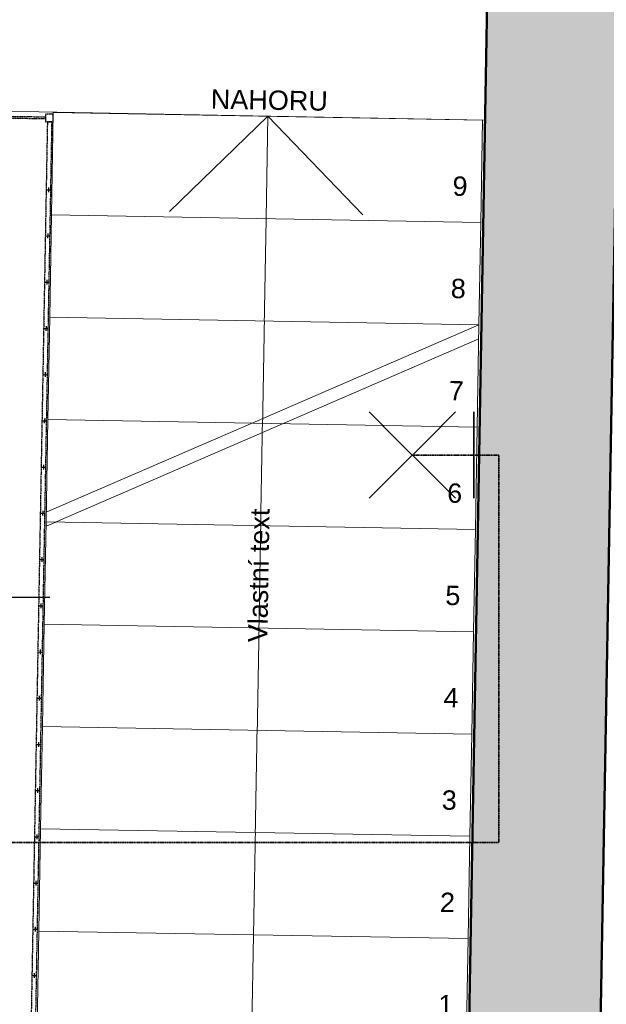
# Model space of a CAD drawing. Header units: millimetres. Extents: x -25972 to 4516, y -2839 to 20217.
# Tile 93 of 114: x -14338 to -12821, y 5306 to 7850. Entities that reach past the tile are written whole.
import ezdxf

# ---------------------------------------------------------------- set-up
doc = ezdxf.new("R2010")
doc.units = ezdxf.units.MM
doc.header["$MEASUREMENT"] = 0
doc.linetypes.add('Wipeout_Contour', pattern=[1000, 0, -1000])
doc.linetypes.add('Čerchovaná M', pattern=[4.5, 2.5, -0.85, 0.3, -0.85])
for name, color, linetype in [('7._POHLED ZÁPADNÍ_1_3D prvky fasada nove', 7, 'Continuous'), ('7._POHLED ZÁPADNÍ_1_3D prvky model', 7, 'Continuous'), ('7._POHLED ZÁPADNÍ_1_Interiér - schodiště', 7, 'Continuous'), ('7._POHLED ZÁPADNÍ_1_Konstrukce - nosné', 7, 'Continuous'), ('7._POHLED ZÁPADNÍ_1_Nové_3D prvky fasada nove', 7, 'Continuous'), ('7._POHLED ZÁPADNÍ_1_Nové_Popis', 7, 'Continuous'), ('7._POHLED ZÁPADNÍ_1_TZB - elektroinstalace', 7, 'Continuous'), ('7._POHLED ZÁPADNÍ_1_Výplně - Povrchové', 7, 'Continuous'), ('7._POHLED ZÁPADNÍ_1_Výplně – Řezové', 7, 'Continuous')]:
    doc.layers.add(name, color=color, linetype=linetype)
doc.styles.add('GENEROVANÝ_STYL_1', font='txt')

msp = doc.modelspace()

# ---------------------------------------------------------------- linework, layer by layer
at = {"layer": '7._POHLED ZÁPADNÍ_1_3D prvky model', "color": 251, "linetype": 'Continuous', "lineweight": 20, "true_color": 0x6a6a6a, "flags": 128}
msp.add_lwpolyline([(-15534.1, 7635.7), (-13134.9, 7590.6), (-13114.1, 8774.3), (-15509.8, 9014.7)], close=True, dxfattribs=at)
at = {"layer": '7._POHLED ZÁPADNÍ_1_Konstrukce - nosné', "color": 7, "linetype": 'Continuous', "lineweight": 50, "flags": 128}
msp.add_lwpolyline([(-12842.9, 4861.7), (-12774.5, 8745.7)], dxfattribs=at)
at = {"layer": '7._POHLED ZÁPADNÍ_1_Nové_3D prvky fasada nove', "color": 1, "linetype": 'Čerchovaná M', "lineweight": 25, "flags": 128}
msp.add_lwpolyline([(-14271.3, 7593.7), (-14404.6, 7595.8), (-14404.5, 7601.2), (-14271.2, 7599.1)], close=True, dxfattribs=at)

# ---------------------------------------------------------------- wipeouts: each hides what was drawn before it
at = {"color": 254, "linetype": 'Wipeout_Contour', "lineweight": 0, "ltscale": 58974.746477}
msp.add_wipeout([(-14288.3, 5495), (-14292.9, 5230.6), (-13183.1, 5211.1), (-13178.4, 5475.5)], dxfattribs=at).dxf.layer = '7._POHLED ZÁPADNÍ_1_Výplně - Povrchové'

# ---------------------------------------------------------------- next in the draw order: linework, layer by layer
at = {"layer": '7._POHLED ZÁPADNÍ_1_Interiér - schodiště', "color": 8, "linetype": 'Continuous', "lineweight": 20}
for p, q in [((-14288.3, 5495), (-14292.9, 5230.6)), ((-13178.4, 5475.5), (-14288.3, 5495)), ((-13183.1, 5211.1), (-13178.4, 5475.5))]:
    msp.add_line(p, q, dxfattribs=at)
at = {"layer": '7._POHLED ZÁPADNÍ_1_Nové_3D prvky fasada nove', "color": 1, "linetype": 'Continuous', "lineweight": 25}
for p, q in [((-14306.2, 5380.3), (-14294.2, 5380.1)), ((-14300.1, 5386.2), (-14300.3, 5374.2))]:
    msp.add_line(p, q, dxfattribs=at)

# ---------------------------------------------------------------- next in the draw order: texts
at = {"layer": '7._POHLED ZÁPADNÍ_1_Interiér - schodiště', "color": 251, "linetype": 'Continuous', "lineweight": 13, "true_color": 0x6a6a6a, "insert": (-13255.9, 5305.2), "char_height": 50, "attachment_point": 4, "rotation": 358.9912, "style": 'GENEROVANÝ_STYL_1'}
msp.add_mtext('\\A1;{\\pql;\\fArial|b0|i0|c238|p38;1}', dxfattribs=at)

# ---------------------------------------------------------------- next in the draw order: wipeouts: each hides what was drawn before it
at = {"color": 254, "linetype": 'Wipeout_Contour', "lineweight": 0, "ltscale": 59350.117287}
msp.add_wipeout([(-14283.6, 5759.4), (-14288.3, 5495), (-13178.4, 5475.5), (-13173.8, 5739.9)], dxfattribs=at).dxf.layer = '7._POHLED ZÁPADNÍ_1_Výplně - Povrchové'

# ---------------------------------------------------------------- next in the draw order: linework, layer by layer
at = {"layer": '7._POHLED ZÁPADNÍ_1_Interiér - schodiště', "color": 8, "linetype": 'Continuous', "lineweight": 20}
for p, q in [((-14283.6, 5759.4), (-14288.3, 5495)), ((-13173.8, 5739.9), (-14283.6, 5759.4)), ((-13178.4, 5475.5), (-13173.8, 5739.9)), ((-14288.3, 5495), (-13178.4, 5475.5))]:
    msp.add_line(p, q, dxfattribs=at)
at = {"layer": '7._POHLED ZÁPADNÍ_1_Interiér - schodiště', "color": 251, "linetype": 'Continuous', "lineweight": 13, "true_color": 0x6a6a6a}
msp.add_line((-13738, 5220.8), (-13733.3, 5485.2), dxfattribs=at)
msp.add_line((-13738, 5220.8), (-13733.3, 5485.2), dxfattribs=at)
at = {"layer": '7._POHLED ZÁPADNÍ_1_Nové_3D prvky fasada nove', "color": 1, "linetype": 'Continuous', "lineweight": 25}
for p, q in [((-14295.8, 5625.1), (-14296, 5613.1)), ((-14301.9, 5619.2), (-14289.9, 5619)), ((-14304, 5499.8), (-14292, 5499.6)), ((-14297.9, 5505.7), (-14298.1, 5493.7))]:
    msp.add_line(p, q, dxfattribs=at)

# ---------------------------------------------------------------- next in the draw order: texts
at = {"layer": '7._POHLED ZÁPADNÍ_1_Interiér - schodiště', "color": 251, "linetype": 'Continuous', "lineweight": 13, "true_color": 0x6a6a6a, "insert": (-13251.3, 5569.6), "char_height": 50, "attachment_point": 4, "rotation": 358.9912, "style": 'GENEROVANÝ_STYL_1'}
msp.add_mtext('\\A1;{\\pql;\\fArial|b0|i0|c238|p38;2}', dxfattribs=at)

# ---------------------------------------------------------------- next in the draw order: wipeouts: each hides what was drawn before it
at = {"color": 254, "linetype": 'Wipeout_Contour', "lineweight": 0, "ltscale": 59741.870761}
msp.add_wipeout([(-14278.9, 6023.8), (-14283.6, 5759.4), (-13173.8, 5739.9), (-13169.1, 6004.3)], dxfattribs=at).dxf.layer = '7._POHLED ZÁPADNÍ_1_Výplně - Povrchové'

# ---------------------------------------------------------------- next in the draw order: linework, layer by layer
at = {"layer": '7._POHLED ZÁPADNÍ_1_Interiér - schodiště', "color": 8, "linetype": 'Continuous', "lineweight": 20}
for p, q in [((-14278.9, 6023.8), (-14283.6, 5759.4)), ((-13169.1, 6004.3), (-14278.9, 6023.8)), ((-13173.8, 5739.9), (-13169.1, 6004.3)), ((-14283.6, 5759.4), (-13173.8, 5739.9))]:
    msp.add_line(p, q, dxfattribs=at)
at = {"layer": '7._POHLED ZÁPADNÍ_1_Nové_3D prvky fasada nove', "color": 1, "linetype": 'Continuous', "lineweight": 25}
for p, q in [((-14289.3, 5983.5), (-14289.5, 5971.5)), ((-14295.4, 5977.6), (-14283.4, 5977.3)), ((-14297.5, 5858.1), (-14285.5, 5857.9)), ((-14291.4, 5864), (-14291.7, 5852)), ((-14299.7, 5738.7), (-14287.7, 5738.5)), ((-14293.6, 5744.6), (-14293.8, 5732.6))]:
    msp.add_line(p, q, dxfattribs=at)

# ---------------------------------------------------------------- next in the draw order: texts
at = {"layer": '7._POHLED ZÁPADNÍ_1_Interiér - schodiště', "color": 251, "linetype": 'Continuous', "lineweight": 13, "true_color": 0x6a6a6a, "insert": (-13246.6, 5833.6), "char_height": 50, "attachment_point": 4, "rotation": 358.9912, "style": 'GENEROVANÝ_STYL_1'}
msp.add_mtext('\\A1;{\\pql;\\fArial|b0|i0|c238|p38;3}', dxfattribs=at)

# ---------------------------------------------------------------- next in the draw order: wipeouts: each hides what was drawn before it
at = {"color": 254, "linetype": 'Wipeout_Contour', "lineweight": 0, "ltscale": 60149.68559}
msp.add_wipeout([(-14274.3, 6288.2), (-14278.9, 6023.8), (-13169.1, 6004.3), (-13164.5, 6268.7)], dxfattribs=at).dxf.layer = '7._POHLED ZÁPADNÍ_1_Výplně - Povrchové'

# ---------------------------------------------------------------- next in the draw order: linework, layer by layer
at = {"layer": '7._POHLED ZÁPADNÍ_1_Interiér - schodiště', "color": 8, "linetype": 'Continuous', "lineweight": 20}
for p, q in [((-14274.3, 6288.2), (-14278.9, 6023.8)), ((-13164.5, 6268.7), (-14274.3, 6288.2)), ((-13169.1, 6004.3), (-13164.5, 6268.7)), ((-14278.9, 6023.8), (-13169.1, 6004.3))]:
    msp.add_line(p, q, dxfattribs=at)
at = {"layer": '7._POHLED ZÁPADNÍ_1_Nové_3D prvky fasada nove', "color": 1, "linetype": 'Continuous', "lineweight": 25}
for p, q in [((-14291.1, 6216.5), (-14279.1, 6216.2)), ((-14284.9, 6222.3), (-14285.2, 6210.3)), ((-14293.2, 6097), (-14281.2, 6096.8)), ((-14287.1, 6102.9), (-14287.3, 6090.9))]:
    msp.add_line(p, q, dxfattribs=at)

# ---------------------------------------------------------------- next in the draw order: texts
at = {"layer": '7._POHLED ZÁPADNÍ_1_Interiér - schodiště', "color": 251, "linetype": 'Continuous', "lineweight": 13, "true_color": 0x6a6a6a, "insert": (-13241.9, 6098.4), "char_height": 50, "attachment_point": 4, "rotation": 358.9912, "style": 'GENEROVANÝ_STYL_1'}
msp.add_mtext('\\A1;{\\pql;\\fArial|b0|i0|c238|p38;4}', dxfattribs=at)

# ---------------------------------------------------------------- next in the draw order: wipeouts: each hides what was drawn before it
at = {"color": 254, "linetype": 'Wipeout_Contour', "lineweight": 0, "ltscale": 60573.236204}
msp.add_wipeout([(-14269.6, 6552.6), (-14274.3, 6288.2), (-13164.5, 6268.7), (-13159.8, 6533.1)], dxfattribs=at).dxf.layer = '7._POHLED ZÁPADNÍ_1_Výplně - Povrchové'

# ---------------------------------------------------------------- next in the draw order: linework, layer by layer
at = {"layer": '7._POHLED ZÁPADNÍ_1_Interiér - schodiště', "color": 8, "linetype": 'Continuous', "lineweight": 20}
for p, q in [((-14269.6, 6552.6), (-14274.3, 6288.2)), ((-13159.8, 6533.1), (-14269.6, 6552.6)), ((-13164.5, 6268.7), (-13159.8, 6533.1)), ((-14274.3, 6288.2), (-13164.5, 6268.7))]:
    msp.add_line(p, q, dxfattribs=at)
at = {"layer": '7._POHLED ZÁPADNÍ_1_Nové_3D prvky fasada nove', "color": 1, "linetype": 'Continuous', "lineweight": 25}
for p, q in [((-14286.7, 6455.3), (-14274.7, 6455.1)), ((-14280.6, 6461.2), (-14280.8, 6449.2)), ((-14288.9, 6335.9), (-14276.9, 6335.7)), ((-14282.8, 6341.8), (-14283, 6329.8))]:
    msp.add_line(p, q, dxfattribs=at)
at = {"layer": '7._POHLED ZÁPADNÍ_1_Nové_Popis', "color": 1, "linetype": 'Continuous', "lineweight": 25}
msp.add_line((-14452, 6358.1), (-14259.6, 6357.7), dxfattribs=at)

# ---------------------------------------------------------------- next in the draw order: texts
at = {"layer": '7._POHLED ZÁPADNÍ_1_Interiér - schodiště', "color": 251, "linetype": 'Continuous', "lineweight": 13, "true_color": 0x6a6a6a, "insert": (-13237.3, 6362.4), "char_height": 50, "attachment_point": 4, "rotation": 358.9912, "style": 'GENEROVANÝ_STYL_1'}
msp.add_mtext('\\A1;{\\pql;\\fArial|b0|i0|c238|p38;5}', dxfattribs=at)

# ---------------------------------------------------------------- next in the draw order: wipeouts: each hides what was drawn before it
at = {"color": 254, "linetype": 'Wipeout_Contour', "lineweight": 0, "ltscale": 61012.193763}
msp.add_wipeout([(-14265, 6817), (-14269.6, 6552.6), (-13159.8, 6533.1), (-13155.1, 6797.5)], dxfattribs=at).dxf.layer = '7._POHLED ZÁPADNÍ_1_Výplně - Povrchové'

# ---------------------------------------------------------------- next in the draw order: linework, layer by layer
at = {"layer": '7._POHLED ZÁPADNÍ_1_Interiér - schodiště', "color": 8, "linetype": 'Continuous', "lineweight": 20}
for p, q in [((-14265, 6817), (-14269.6, 6552.6)), ((-13155.1, 6797.5), (-14265, 6817)), ((-13159.8, 6533.1), (-13155.1, 6797.5)), ((-14269.6, 6552.6), (-13159.8, 6533.1))]:
    msp.add_line(p, q, dxfattribs=at)
at = {"layer": '7._POHLED ZÁPADNÍ_1_Nové_3D prvky fasada nove', "color": 1, "linetype": 'Continuous', "lineweight": 25}
for p, q in [((-14282.4, 6694.2), (-14270.4, 6694)), ((-14276.3, 6700.1), (-14276.5, 6688.1)), ((-14284.6, 6574.8), (-14272.6, 6574.6)), ((-14278.4, 6580.7), (-14278.7, 6568.7))]:
    msp.add_line(p, q, dxfattribs=at)
at = {"layer": '7._POHLED ZÁPADNÍ_1_TZB - elektroinstalace', "color": 92, "linetype": 'Čerchovaná M', "lineweight": 35, "true_color": 0x00d700, "flags": 128}
for points in [[(-15292.7, 6597), (-15446, 6597), (-15446, 5723.6), (-13099.3, 5723.6), (-13099.3, 6725.2)], [(-13099.3, 6725.2), (-13322.6, 6725.2)]]:
    msp.add_lwpolyline(points, dxfattribs=at)

# ---------------------------------------------------------------- next in the draw order: texts
at = {"layer": '7._POHLED ZÁPADNÍ_1_Interiér - schodiště', "color": 251, "linetype": 'Continuous', "lineweight": 13, "true_color": 0x6a6a6a, "char_height": 50, "attachment_point": 4, "style": 'GENEROVANÝ_STYL_1'}
for s, insert, rotation in [('\\A1;{\\pql;\\fArial|b0|i0|c238|p38;6}', (-13232.6, 6626.8), 358.9912), ('\\A1;{\\pql;\\fArial|b0|i0|c238|p38;Vlastní text}', (-13722.5, 6241.3), 88.9912)]:
    msp.add_mtext(s, dxfattribs=dict(at, insert=insert, rotation=rotation))

# ---------------------------------------------------------------- next in the draw order: wipeouts: each hides what was drawn before it
at = {"color": 254, "linetype": 'Wipeout_Contour', "lineweight": 0, "ltscale": 61466.227108}
msp.add_wipeout([(-14260.3, 7081.4), (-14265, 6817), (-13155.1, 6797.5), (-13150.5, 7061.9)], dxfattribs=at).dxf.layer = '7._POHLED ZÁPADNÍ_1_Výplně - Povrchové'

# ---------------------------------------------------------------- next in the draw order: linework, layer by layer
at = {"layer": '7._POHLED ZÁPADNÍ_1_3D prvky fasada nove', "color": 8, "linetype": 'Continuous', "lineweight": 13}
msp.add_line((-14269.8, 6541.5), (-13151.1, 7025.8), dxfattribs=at)
at = {"layer": '7._POHLED ZÁPADNÍ_1_Interiér - schodiště', "color": 8, "linetype": 'Continuous', "lineweight": 20}
for p, q in [((-14260.3, 7081.4), (-14265, 6817)), ((-13150.5, 7061.9), (-14260.3, 7081.4)), ((-13155.1, 6797.5), (-13150.5, 7061.9)), ((-14265, 6817), (-13155.1, 6797.5))]:
    msp.add_line(p, q, dxfattribs=at)
at = {"layer": '7._POHLED ZÁPADNÍ_1_Nové_3D prvky fasada nove', "color": 1, "linetype": 'Continuous', "lineweight": 25}
for p, q in [((-14278.1, 6933.1), (-14266.1, 6932.9)), ((-14278.1, 6933.1), (-14266.1, 6932.9)), ((-14272, 6939), (-14272.2, 6927)), ((-14272, 6939), (-14272.2, 6927)), ((-14274.1, 6819.6), (-14274.3, 6807.6)), ((-14280.2, 6813.7), (-14268.2, 6813.5))]:
    msp.add_line(p, q, dxfattribs=at)
at = {"layer": '7._POHLED ZÁPADNÍ_1_TZB - elektroinstalace', "color": 92, "linetype": 'Continuous', "lineweight": 35, "true_color": 0x00d700, "flags": 128}
for points in [[(-13211, 6613.6), (-13434.3, 6836.9)], [(-13434.3, 6613.6), (-13211, 6836.9)], [(-13163.3, 6613.6), (-13163.3, 6836.9)]]:
    msp.add_lwpolyline(points, dxfattribs=at)

# ---------------------------------------------------------------- next in the draw order: texts
at = {"layer": '7._POHLED ZÁPADNÍ_1_Interiér - schodiště', "color": 251, "linetype": 'Continuous', "lineweight": 13, "true_color": 0x6a6a6a, "insert": (-13228, 6891.6), "char_height": 50, "attachment_point": 4, "rotation": 358.9912, "style": 'GENEROVANÝ_STYL_1'}
msp.add_mtext('\\A1;{\\pql;\\fArial|b0|i0|c238|p38;7}', dxfattribs=at)

# ---------------------------------------------------------------- next in the draw order: wipeouts: each hides what was drawn before it
at = {"color": 254, "linetype": 'Wipeout_Contour', "lineweight": 0, "ltscale": 61935.003657}
msp.add_wipeout([(-14255.7, 7345.8), (-14260.3, 7081.4), (-13150.5, 7061.9), (-13145.8, 7326.3)], dxfattribs=at).dxf.layer = '7._POHLED ZÁPADNÍ_1_Výplně - Povrchové'

# ---------------------------------------------------------------- next in the draw order: linework, layer by layer
at = {"layer": '7._POHLED ZÁPADNÍ_1_3D prvky fasada nove', "color": 8, "linetype": 'Continuous', "lineweight": 13}
msp.add_line((-14269.2, 6577.6), (-13150.5, 7061.9), dxfattribs=at)
at = {"layer": '7._POHLED ZÁPADNÍ_1_Interiér - schodiště', "color": 8, "linetype": 'Continuous', "lineweight": 20}
for p, q in [((-14255.7, 7345.8), (-14260.3, 7081.4)), ((-13145.8, 7326.3), (-14255.7, 7345.8)), ((-13150.5, 7061.9), (-13145.8, 7326.3)), ((-14260.3, 7081.4), (-13150.5, 7061.9))]:
    msp.add_line(p, q, dxfattribs=at)
at = {"layer": '7._POHLED ZÁPADNÍ_1_Nové_3D prvky fasada nove', "color": 1, "linetype": 'Continuous', "lineweight": 25}
for p, q in [((-14271.6, 7291.5), (-14259.6, 7291.2)), ((-14271.6, 7291.5), (-14259.6, 7291.2)), ((-14265.5, 7297.4), (-14265.7, 7285.4)), ((-14265.5, 7297.4), (-14265.7, 7285.4)), ((-14267.6, 7177.9), (-14267.8, 7165.9)), ((-14273.7, 7172), (-14261.7, 7171.8)), ((-14275.9, 7052.6), (-14263.9, 7052.4)), ((-14269.8, 7058.5), (-14270, 7046.5))]:
    msp.add_line(p, q, dxfattribs=at)

# ---------------------------------------------------------------- next in the draw order: texts
at = {"layer": '7._POHLED ZÁPADNÍ_1_Interiér - schodiště', "color": 251, "linetype": 'Continuous', "lineweight": 13, "true_color": 0x6a6a6a, "insert": (-13223.3, 7155.6), "char_height": 50, "attachment_point": 4, "rotation": 358.9912, "style": 'GENEROVANÝ_STYL_1'}
msp.add_mtext('\\A1;{\\pql;\\fArial|b0|i0|c238|p38;8}', dxfattribs=at)

# ---------------------------------------------------------------- next in the draw order: wipeouts: each hides what was drawn before it
at = {"color": 254, "linetype": 'Wipeout_Contour', "lineweight": 0, "ltscale": 62418.190265}
msp.add_wipeout([(-14255.7, 7345.8), (-13145.8, 7326.3), (-13141.2, 7590.7), (-14251, 7610.2)], dxfattribs=at).dxf.layer = '7._POHLED ZÁPADNÍ_1_Výplně - Povrchové'

# ---------------------------------------------------------------- next in the draw order: hatches: boundary and pattern name
at = {"layer": '7._POHLED ZÁPADNÍ_1_Výplně – Řezové', "linetype": 'Continuous', "lineweight": 13}
msp.add_hatch(color=254, dxfattribs=at).paths.add_polyline_path([(-13181.1, 4967.7), (-12956.1, 4963.7), (-12957.9, 4863.8), (-12842.9, 4861.7), (-12774.5, 8745.7), (-13114, 8779.7)])

# ---------------------------------------------------------------- next in the draw order: linework, layer by layer
at = {"layer": '7._POHLED ZÁPADNÍ_1_Interiér - schodiště', "color": 8, "linetype": 'Continuous', "lineweight": 20}
for p, q in [((-14251, 7610.2), (-14255.7, 7345.8)), ((-13141.2, 7590.7), (-14251, 7610.2)), ((-13145.8, 7326.3), (-13141.2, 7590.7)), ((-14255.7, 7345.8), (-13145.8, 7326.3))]:
    msp.add_line(p, q, dxfattribs=at)
at = {"layer": '7._POHLED ZÁPADNÍ_1_Interiér - schodiště', "color": 251, "linetype": 'Continuous', "lineweight": 13, "true_color": 0x6a6a6a}
for p, q in [((-13950.5, 7354.9), (-13696.1, 7600.5)), ((-13950.5, 7354.9), (-13696.1, 7600.5)), ((-13700.8, 7336.1), (-13696.1, 7600.5)), ((-13700.8, 7336.1), (-13696.1, 7600.5)), ((-13696.1, 7600.5), (-13450.5, 7346.1)), ((-13696.1, 7600.5), (-13450.5, 7346.1)), ((-13733.3, 5485.2), (-13700.8, 7336.1)), ((-13733.3, 5485.2), (-13700.8, 7336.1))]:
    msp.add_line(p, q, dxfattribs=at)
at = {"layer": '7._POHLED ZÁPADNÍ_1_Konstrukce - nosné', "color": 7, "linetype": 'Continuous', "lineweight": 50, "flags": 128}
msp.add_lwpolyline([(-13114, 8779.7), (-13181.1, 4967.7)], dxfattribs=at)
at = {"layer": '7._POHLED ZÁPADNÍ_1_Nové_3D prvky fasada nove', "color": 1, "linetype": 'Continuous', "lineweight": 25}
for p, q in [((-14269.4, 7410.9), (-14257.4, 7410.7)), ((-14263.3, 7416.8), (-14263.5, 7404.8))]:
    msp.add_line(p, q, dxfattribs=at)
at = {"layer": '7._POHLED ZÁPADNÍ_1_Nové_3D prvky fasada nove', "color": 1, "linetype": 'Čerchovaná M', "lineweight": 25, "flags": 128}
for points in [[(-14308.7, 5240.9), (-14296.7, 5240.7), (-14254.2, 7586.2), (-14266.2, 7586.5)], [(-14271.4, 7586.6), (-14251.4, 7586.2), (-14251.1, 7606.2), (-14271.1, 7606.5)]]:
    msp.add_lwpolyline(points, close=True, dxfattribs=at)

# ---------------------------------------------------------------- next in the draw order: texts
at = {"layer": '7._POHLED ZÁPADNÍ_1_Interiér - schodiště', "color": 251, "linetype": 'Continuous', "lineweight": 13, "true_color": 0x6a6a6a, "char_height": 50, "attachment_point": 4, "rotation": 358.9912, "style": 'GENEROVANÝ_STYL_1'}
for s, insert in [('\\A1;{\\pql;\\fArial|b0|i0|c238|p38;NAHORU}', (-13843.7, 7644.8)), ('\\A1;{\\pql;\\fArial|b0|i0|c238|p38;9}', (-13218.7, 7420))]:
    msp.add_mtext(s, dxfattribs=dict(at, insert=insert))

doc.saveas('drawing.dxf')
